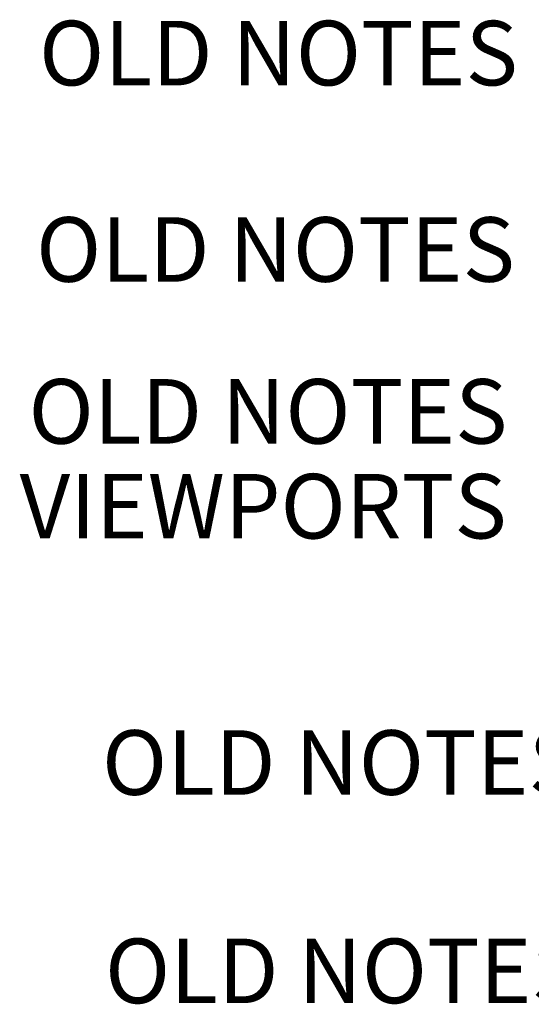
# Model space of a CAD drawing. Header units: feet. Extents: x -163 to 269, y -140 to 167.
# Tile 1 of 7: x -163 to -4, y -140 to 165. Entities that reach past the tile are written whole.
import ezdxf

# ---------------------------------------------------------------- set-up
doc = ezdxf.new("R2010")
doc.units = ezdxf.units.FT
doc.header["$MEASUREMENT"] = 0
doc.styles.get("Standard").update_dxf_attribs({"font": 'arial.ttf'})

msp = doc.modelspace()

# ---------------------------------------------------------------- texts
at = {"color": 1, "char_height": 20, "attachment_point": 1}
for s, insert in [('OLD NOTES', (-157.062, 164.484)), ('OLD NOTES', (-157.992, 103.612)), ('OLD NOTES', (-160.317, 53.427)), ('VIEWPORTS', (-163.103, 24.027)), ('OLD NOTES', (-137.528, -55.432)), ('OLD NOTES', (-136.598, -120.021))]:
    msp.add_mtext_dynamic_manual_height_columns(s, width=215.61308, gutter_width=19.022, heights=[0], dxfattribs=dict(at, insert=insert))

doc.saveas('drawing.dxf')
